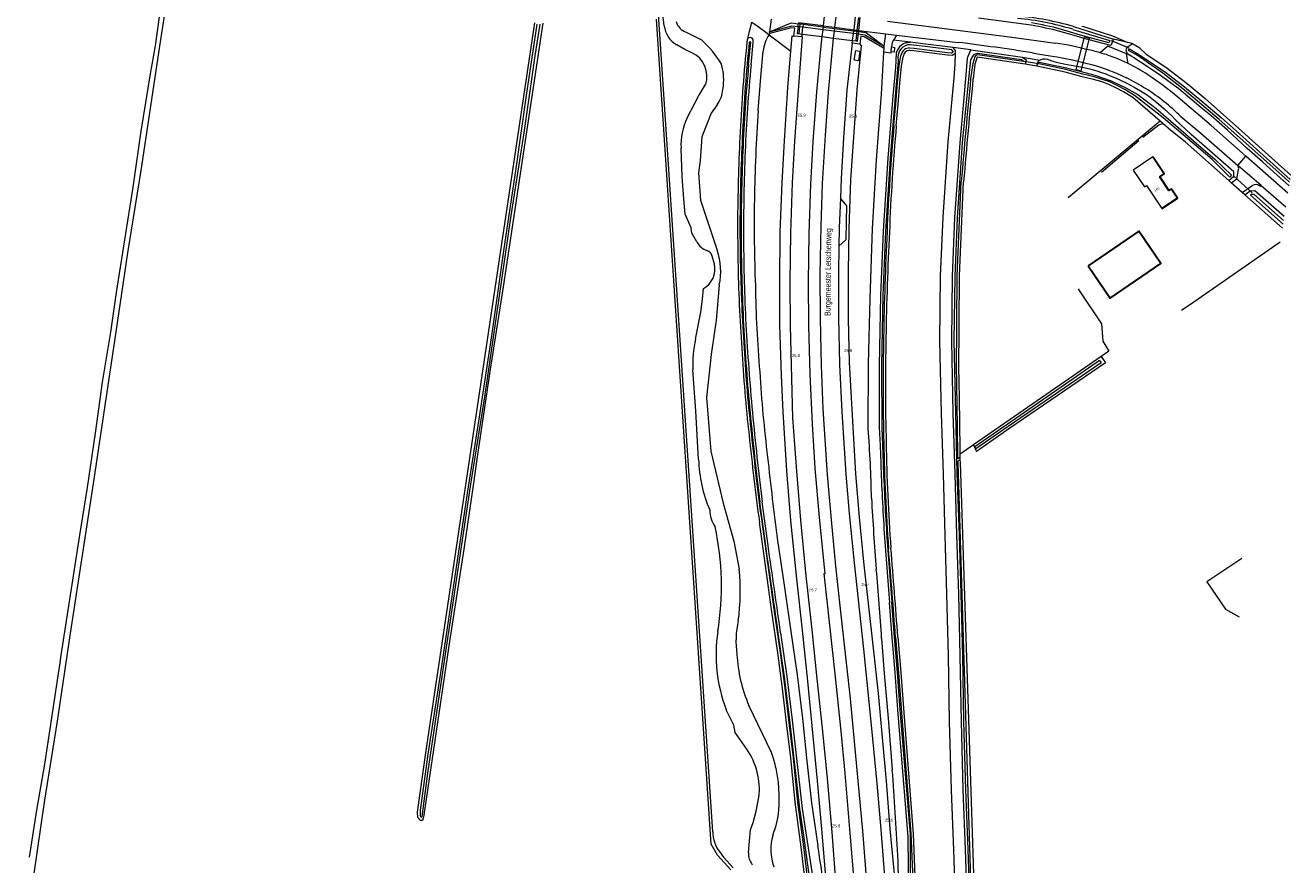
# Model space of a CAD drawing. Header units: metres. Extents: x 120324 to 133000, y 395500 to 402438.
# Tile 56 of 95: x 126024 to 126559, y 400657 to 401012. Entities that reach past the tile are written whole.
import ezdxf

# ---------------------------------------------------------------- set-up
doc = ezdxf.new("R2010")
doc.units = ezdxf.units.M
doc.linetypes.add('DGN1', pattern=[76.057638, 0, -76.057638])
doc.linetypes.add('DGN2', pattern=[101.410184, 50.705092, -50.705092])
for name, color, linetype, lineweight, true_color in [('gg-afsc-draadraster', 7, 'DGN2', 0, 0x96ff00), ('gg-afsc-faunaraster', 7, 'DGN2', 0, 0x96ff00), ('gg-afsc-lijn faunaraster', 7, 'DGN1', 0, 0x96ff00), ('gg-knt-BGT kruinlijn', 7, 'Continuous', 0, 0x787878), ('gg-knt-bronhoudergrens', 7, 'DGN2', 0, 0xffaad2), ('gg-knt-bronhoudergrens niveau 01', 7, 'DGN2', 0, 0xffaad2), ('gg-kntw-bovenkant insteek waterloop', 7, 'Continuous', 0, 0xa0a0ff), ('gg-kntw-midden sloot', 7, 'Continuous', 13, 0xa0a0ff), ('gg-kntw-waterlijn', 7, 'Continuous', 0, 0xaaebff), ('gg-kwrk-duiker nz buis', 7, 'DGN2', 0, 0x969696), ('gg-kwrk-faunavoorziening', 7, 'Continuous', 0, 0x007896), ('gg-kwrk-kunstwerk', 7, 'Continuous', 0, 0xd2d2d2), ('gg-kwrk-kunstwerk niveau 01', 7, 'Continuous', 0, 0xd2d2d2), ('gt-grn-groengrens', 7, 'Continuous', 0, 0x96c800), ('gt-grn-groengrens NZ', 7, 'DGN2', 0, 0x96c800), ('gt-grn-weggrens', 7, 'Continuous', 0, 0x787878), ('gx-grn-maaiveld', 7, 'Continuous', 0, 0xb88d57)]:
    doc.layers.add(name, color=color, linetype=linetype, lineweight=lineweight, true_color=true_color)
for name, color, linetype, lineweight in [('gg-anno-huisnummerreeks BGT', 7, 'Continuous', 13), ('gg-anno-openbare ruimte label', 7, 'Continuous', 13), ('gg-bbg-bijgebouw', 1, 'Continuous', 30), ('gg-bbg-gedigitaliseerde bebouwing', 1, 'Continuous', 0), ('gg-bbg-hoofdgebouw', 1, 'Continuous', 30), ('gg-knt-bovenkant onderkant talud', 7, 'Continuous', 0), ('gg-knt-verharding', 7, 'Continuous', 0), ('gg-knt-verharding niveau 01', 7, 'Continuous', 0), ('gg-knt-verharding nz', 7, 'DGN2', 0), ('gt-anno-nummer hm paal', 7, 'Continuous', 0), ('gt-grn-vlakafsluiter', 6, 'DGN1', 0)]:
    doc.layers.add(name, color=color, linetype=linetype, lineweight=lineweight)
doc.styles.add('StyleArial', font='arial.ttf')

msp = doc.modelspace()

# ---------------------------------------------------------------- linework, layer by layer
at = {"layer": 'gg-afsc-draadraster', "flags": 128}
for points in [[(126504.21, 400971.69), (126451.14, 400927.48), (126470.19, 400899.72), (126479.34, 400885.99), (126479.96, 400878.72), (126482.53, 400874.43), (126479.18, 400872.11)], [(126554.92, 400920.55), (126518.38, 400895.18), (126481.22, 400869.64), (126481, 400869.48)]]:
    msp.add_lwpolyline(points, dxfattribs=at)
at = {"layer": 'gg-afsc-faunaraster'}
msp.add_line((126338.84, 401008.3), (126348.05, 401001.28), dxfattribs=at)
at = {"layer": 'gg-afsc-faunaraster', "flags": 128}
msp.add_lwpolyline([(126331.46, 401013.56), (126334.2, 401011.7), (126337.97, 401008.96), (126338.84, 401008.3)], dxfattribs=at)
at = {"layer": 'gg-afsc-lijn faunaraster'}
msp.add_line((126348.05, 401001.28), (126348.89, 401000.64), dxfattribs=at)
at = {"layer": 'gg-bbg-bijgebouw', "flags": 128}
msp.add_lwpolyline([(126473.7, 400910.54), (126482.98, 400896.9), (126504.49, 400911.52), (126495.21, 400925.16), (126473.7, 400910.54)], dxfattribs=at)
at = {"layer": 'gg-bbg-gedigitaliseerde bebouwing', "flags": 128}
msp.add_lwpolyline([(126501.06, 400956.61), (126492.73, 400951.05), (126497.51, 400943.91), (126498.34, 400944.46), (126504.87, 400934.73)], dxfattribs=at)
at = {"layer": 'gg-bbg-hoofdgebouw', "flags": 128}
msp.add_lwpolyline([(126504.87, 400934.73), (126511.5, 400939.17), (126508.95, 400942.99), (126507.89, 400942.32), (126503.96, 400948.19), (126505.84, 400949.46), (126501.06, 400956.61)], dxfattribs=at)
at = {"layer": 'gg-knt-BGT kruinlijn', "flags": 128}
for points in [[(126348.05, 401001.28), (126348.58, 401007.8), (126349.31, 401007.74)], [(126364.14, 400629.68), (126363.97, 400638.73), (126361.15, 400672.18), (126359.31, 400692.63), (126355.22, 400734.81), (126352.92, 400756.35), (126350.54, 400778.09), (126348.07, 400802.84), (126346.35, 400823.8), (126344.74, 400848.82), (126344.04, 400864.09), (126343.36, 400885.63), (126343.39, 400903.35), (126343.49, 400924.82), (126344.31, 400945.83), (126345.31, 400963.43), (126346.81, 400986), (126348.05, 401001.28)], [(126377.12, 401004.23), (126377.82, 401003.62), (126375.88, 400984.91), (126373.22, 400946.95), (126372.54, 400926.19), (126372.25, 400908), (126372.27, 400888.06), (126372.75, 400869.59), (126375.33, 400822.6), (126376.93, 400804.19), (126378.8, 400785.33), (126380.68, 400767.73), (126382.82, 400748.73), (126384.9, 400729.61), (126386.62, 400711.05), (126388.39, 400692.53), (126389.93, 400672.35), (126391.92, 400650.44), (126393.65, 400623.39)]]:
    msp.add_lwpolyline(points, dxfattribs=at)
at = {"layer": 'gg-knt-bovenkant onderkant talud'}
msp.add_line((126387.33, 401000.9), (126387.41, 401002.48), dxfattribs=at)
at = {"layer": 'gg-knt-bovenkant onderkant talud', "flags": 128}
for points in [[(126334.21, 400976.27), (126335.32, 400990.3), (126336.35, 401001.29)], [(126380.68, 400841.69), (126380.83, 400869.06), (126381.53, 400896.77), (126382.54, 400926.13), (126384.17, 400955.34), (126386.33, 400983.18), (126387.33, 401000.9)], [(126342.4, 400794.31), (126345.2, 400775.44), (126348, 400755.8), (126350.64, 400737.46), (126352.89, 400719.02), (126354.82, 400701), (126356.82, 400683.44), (126359.42, 400665.19)], [(126386.41, 400752.89), (126387.51, 400738.08), (126389.14, 400719.17), (126390.91, 400697.32)]]:
    msp.add_lwpolyline(points, dxfattribs=at)
at = {"layer": 'gg-knt-bovenkant onderkant talud'}
for centre, radius, start, end in [((126351.36, 400999.92), 15.07, 146.2191, 174.7965), ((126351.28, 400999.98), 14.97, 144.1587, 146.2375), ((127037.21, 400927.72), 704.67, 176.049, 179.13256), ((126956.87, 400927.52), 624.35, 179.00261, 182.31962), ((126848.05, 400909.87), 515.07, 180.8476, 184.9207), ((126901.19, 400899.58), 567.33, 183.4255, 187.0806), ((125926.34, 400805.01), 455.83, 0.9074, 4.6155), ((127897.38, 400997.42), 1568.19, 186.14135, 187.44177), ((127425.49, 400868.4), 1044.89, 183.08198, 184.73051), ((125317.72, 400685.62), 1070.8, 3.60186, 5.17643), ((123893.6, 400515.62), 2503.91, 3.33265, 4.16144), ((125883.85, 400586.55), 482.03, 6.2945, 9.3893), ((126049.14, 400646.81), 344.44, 358.7807, 2.3915)]:
    msp.add_arc(centre, radius, start, end, dxfattribs=at)
at = {"layer": 'gg-knt-bronhoudergrens', "flags": 128}
for points in [[(126517.52, 401325.11), (126513.37, 401325.98), (126510.73, 401326.54), (126492.23, 401308.2), (126479.18, 401291.52), (126466.78, 401271.36), (126455.88, 401245.76), (126431.93, 401173.23), (126416.73, 401119.21), (126407.15, 401072.13), (126401.36, 401023.72), (126426.43, 401019.28), (126456.43, 401015.18), (126471.78, 401011.74), (126483.95, 401007.77), (126490.43, 401005.04)], [(126538.73, 400786.78), (126523.93, 400776.83), (126531.84, 400765.33), (126537.52, 400762.02)]]:
    msp.add_lwpolyline(points, dxfattribs=at)
at = {"layer": 'gg-knt-bronhoudergrens niveau 01'}
for p, q in [((126351.73, 401011.61), (126351.05, 401011.69)), ((126353.13, 401011.44), (126351.73, 401011.61)), ((126353.27, 401012.62), (126353.13, 401011.44)), ((126375.26, 401015.81), (126374.64, 401010.35)), ((126374.47, 401008.86), (126374.59, 401009.92)), ((126375.94, 401008.68), (126374.47, 401008.86)), ((126374.59, 401009.92), (126374.64, 401010.35)), ((126376.58, 401008.6), (126375.94, 401008.68))]:
    msp.add_line(p, q, dxfattribs=at)
at = {"layer": 'gg-knt-verharding'}
for p, q in [((126339.67, 401014.8), (126338.95, 401009.46)), ((126352.79, 401008.54), (126353.13, 401011.44)), ((126339.15, 401008.75), (126338.95, 401009.46)), ((126352.75, 401007.34), (126349.31, 401007.74)), ((126352.75, 401007.34), (126352.79, 401008.54)), ((126361.28, 401007.47), (126361.62, 401010.41)), ((126366.28, 401009.85), (126365.92, 401006.89)), ((126374.01, 401004.64), (126374.13, 401005.85)), ((126374.13, 401005.85), (126374.47, 401008.86)), ((126376.75, 401010.08), (126388.19, 401008.6)), ((126387.53, 401003.45), (126388.19, 401008.6)), ((126388.19, 401008.6), (126392.65, 401008.08)), ((126392.65, 401008.08), (126391.4, 401005.91)), ((126392.65, 401008.08), (126418.73, 401005.06)), ((126377.12, 401004.23), (126374.01, 401004.64)), ((126387.41, 401002.48), (126387.53, 401003.45)), ((126390.39, 401001.09), (126390.64, 401003.1)), ((126473.09, 401002.07), (126470.84, 401002.59)), ((126469.41, 400997.07), (126471.66, 400996.54)), ((126546.93, 400944.47), (126537.04, 400953.03)), ((126538.88, 400941.53), (126542.99, 400944.36)), ((126546.6, 400944.09), (126546.93, 400944.47))]:
    msp.add_line(p, q, dxfattribs=at)
at = {"layer": 'gg-knt-verharding', "flags": 128}
for points in [[(126349.31, 401007.74), (126349.71, 401011.08), (126348.48, 401011.24), (126339.15, 401008.75)], [(126388.92, 401014.04), (126441.42, 401007.21), (126459.88, 401004.7)], [(126352.75, 401007.34), (126351.1, 400984.68), (126349.56, 400963.25), (126348.6, 400945.59), (126347.92, 400924.43), (126347.65, 400903.42), (126347.7, 400885.14), (126348.76, 400846.27), (126350.38, 400823.71), (126352.04, 400803.01), (126354.42, 400779.35), (126356.89, 400756.53), (126359.08, 400735.77), (126361.23, 400714.9), (126363.33, 400693.62), (126365.3, 400670.9), (126366.96, 400650.11), (126368.79, 400630.71), (126369.66, 400619.52)], [(126376.1, 400631.14), (126374.67, 400652.06), (126373.14, 400670.6), (126370.94, 400695.92), (126369.12, 400715.08), (126366.74, 400738), (126362.18, 400780.39), (126362.54, 400780.44), (126362.28, 400783.12), (126360.17, 400804.01), (126358.36, 400824.99), (126357.15, 400843.61), (126356.13, 400864.71), (126355.6, 400885.26), (126355.5, 400903.61), (126355.76, 400924.16), (126356.49, 400945.08), (126357.43, 400963.1), (126358.99, 400984.19), (126360.66, 401002.12), (126361.28, 401007.47)], [(126365.92, 401006.89), (126363.77, 400983.95), (126362.47, 400965.6), (126361.3, 400945.29), (126360.66, 400927.36), (126360.29, 400906.97), (126360.35, 400888.23), (126360.85, 400868.33), (126361.58, 400850.04), (126363.4, 400822.13), (126365.05, 400803.1), (126366.96, 400783.52), (126368.92, 400765.37), (126370.86, 400747.69), (126373.04, 400727.44), (126374.84, 400709.37), (126378.25, 400671.58), (126380.27, 400646.32), (126381.57, 400631.88)], [(126387.41, 401002.48), (126379.09, 401007.44), (126377.56, 401007.65), (126377.12, 401004.23)], [(126391.4, 401005.91), (126390.88, 401005.02), (126390.64, 401003.1)], [(126374.01, 401004.64), (126371.69, 400984.77), (126370.27, 400964.73), (126369.28, 400947.43), (126368.98, 400939.11)], [(126375.49, 401001.55), (126377.17, 401001.32), (126376.59, 400997.26), (126374.85, 400997.49), (126375.49, 401001.55)], [(126390.39, 401001.09), (126390.31, 401000.43), (126387.33, 401000.9)], [(126390.64, 401003.1), (126391.91, 401002.9), (126391.68, 401000.92), (126390.39, 401001.09)], [(126450.21, 401000.65), (126453.13, 401000), (126461.31, 400998.73), (126464.2, 400998.2), (126467.09, 400997.61), (126469.41, 400997.07)], [(126470.84, 401002.59), (126465.39, 401003.84), (126459.88, 401004.7)], [(126490.67, 400996.06), (126489.94, 401000.26), (126482.09, 401003.48), (126478.86, 401000.63)], [(126471.66, 400996.54), (126475.68, 400995.53), (126478.51, 400994.71), (126481.29, 400993.73), (126485.65, 400991.95), (126489.94, 400989.98)], [(126540.38, 400956.91), (126525.7, 400969.87), (126511.62, 400981.87)], [(126512.93, 400973.67), (126521.35, 400966.59), (126537.04, 400953.03)], [(126558.16, 400941.22), (126540.38, 400956.91)], [(126534.25, 400945.66), (126536.54, 400947.35), (126537.32, 400951.22)], [(126546.93, 400944.47), (126557.27, 400935.54)], [(126368.36, 400918.8), (126371.38, 400921.68), (126371.54, 400929.28), (126371.75, 400935.89), (126368.98, 400939.11)], [(126368.98, 400939.11), (126368.51, 400926.53), (126368.36, 400918.8)], [(126368.36, 400918.8), (126368.14, 400907.58), (126368.23, 400888.46), (126368.66, 400868.8), (126369.52, 400848.75), (126371.25, 400822.45), (126372.72, 400805.83), (126374.76, 400784.86), (126378.68, 400748.35), (126380.74, 400728.94), (126382.61, 400710.4), (126384.34, 400691.61), (126386.08, 400672.04), (126387.97, 400648.55), (126389.28, 400630.56), (126389.92, 400620.85)]]:
    msp.add_lwpolyline(points, dxfattribs=at)
at = {"layer": 'gg-knt-verharding'}
for centre, radius, start, end in [((126264.37, 399788.42), 1226.39, 81.28397, 82.76931), ((126457.22, 400926.05), 77.66, 73.8246, 78.2105), ((126458.29, 400930.13), 73.45, 68.1675, 73.7395), ((126458.47, 400930.32), 73.2, 63.9053, 68.2412), ((126458.53, 400930.44), 73.07, 56.3898, 63.9083), ((126454.47, 400916.44), 81.65, 57.6265, 64.2489), ((126435.62, 400893.05), 116.89, 49.4472, 57.1808), ((126450.91, 400910.84), 88.29, 51.4968, 57.6227), ((126450.71, 400910.65), 88.56, 45.3624, 51.4693), ((126534.75, 400951.75), 2.62, 348.558, 29.3775), ((126544.64, 400942.12), 2.78, 45.2454, 126.3416)]:
    msp.add_arc(centre, radius, start, end, dxfattribs=at)
at = {"layer": 'gg-knt-verharding niveau 01'}
for p, q in [((126361.81, 401012.01), (126362.44, 401017.45)), ((126367.16, 401016.85), (126366.47, 401011.41)), ((126361.62, 401010.41), (126353.13, 401011.44)), ((126361.62, 401010.41), (126361.75, 401011.54)), ((126361.75, 401011.54), (126361.81, 401012.01)), ((126366.41, 401010.95), (126366.28, 401009.85)), ((126366.47, 401011.41), (126366.41, 401010.95)), ((126366.28, 401009.85), (126361.62, 401010.41)), ((126374.47, 401008.86), (126366.28, 401009.85))]:
    msp.add_line(p, q, dxfattribs=at)
at = {"layer": 'gg-knt-verharding nz'}
for p, q in [((126361.81, 401012.01), (126351.24, 401013.34)), ((126361.81, 401012.01), (126366.47, 401011.41)), ((126366.47, 401011.41), (126376.75, 401010.08))]:
    msp.add_line(p, q, dxfattribs=at)
at = {"layer": 'gg-kntw-bovenkant insteek waterloop'}
for p, q in [((126449.64, 401012.27), (126427.36, 401015.32)), ((126467.5, 401011.73), (126484.44, 401006.47)), ((126303.75, 401009.33), (126310.23, 401006.05)), ((126474.14, 401006.16), (126471.91, 401006.74)), ((126331.18, 400995.54), (126332.06, 401005.03)), ((126404.96, 401004.26), (126398.61, 401005.07)), ((126416.59, 401002.84), (126404.96, 401004.26)), ((126423.06, 400999.24), (126424.16, 401001.94)), ((126424.16, 401001.94), (126445.97, 400998.72)), ((126314.37, 400665.83), (126292.24, 401000)), ((126447.11, 400995.78), (126426.76, 400998.76)), ((126468.89, 400995.04), (126471.17, 400994.62)), ((126505.3, 400970.75), (126504.21, 400971.69)), ((126514.75, 400963.04), (126533.13, 400946.65)), ((126555.84, 400926.41), (126540.03, 400940.5)), ((126325.51, 400930.8), (126325.64, 400912.5)), ((126479.18, 400872.11), (126481, 400869.48)), ((126425.31, 400834.75), (126419.61, 400830.8)), ((126425.31, 400834.75), (126426.46, 400832.03)), ((126419.64, 400829.6), (126419.61, 400830.8)), ((126419.66, 400828.52), (126419.64, 400829.6)), ((126419.68, 400827.32), (126419.66, 400828.52)), ((126338.38, 400792.19), (126335.93, 400810.73)), ((126339.79, 400704.6), (126330.28, 400724.57))]:
    msp.add_line(p, q, dxfattribs=at)
at = {"layer": 'gg-kntw-bovenkant insteek waterloop', "flags": 128}
for points in [[(126471.91, 401006.74), (126470.21, 401007.2), (126461.82, 401009.71)], [(126484.44, 401006.47), (126483.31, 401003.73), (126474.14, 401006.16)], [(126392.62, 401000.8), (126392.35, 400997.21), (126392.23, 400994.41), (126391.11, 400982.44), (126388.99, 400956.08), (126387.08, 400925.16), (126385.94, 400898.03), (126385.35, 400868.2), (126385.43, 400842.11), (126385.72, 400834.58), (126386.04, 400827.05)], [(126398.19, 401001.71), (126400.08, 401001.62), (126404.31, 401001)], [(126404.31, 401001), (126414.23, 400999.71), (126416.19, 400999.62), (126417.69, 401000.42)], [(126417.69, 401000.42), (126417.7, 401001.63), (126416.59, 401002.84)], [(126490.47, 401000), (126490.01, 401000.73), (126489.77, 401001.7), (126489.89, 401002.34), (126490.44, 401003.19), (126490.74, 401003.45), (126492.01, 401004.2), (126492.16, 401004.63)], [(126490.74, 401001.67), (126491.18, 401002.33), (126496.24, 400999.28), (126501.06, 400996), (126506.49, 400992.47), (126514.39, 400986.21), (126521.78, 400980.11), (126529.9, 400973.27), (126536.23, 400967.58), (126546.3, 400958.66), (126559.07, 400947.07)], [(126498.25, 401000), (126495.56, 401002.58), (126492.16, 401004.63)], [(126392.62, 400969.79), (126393.37, 400978.79), (126394.1, 400987.81), (126394.79, 400994.92), (126395.5, 400998.99)], [(126424.73, 400568.68), (126424.2, 400585.52), (126423.52, 400612.3), (126422.78, 400637.98), (126421.87, 400663.72), (126420.9, 400688.88), (126420.15, 400717.83), (126419.61, 400745.61), (126419, 400771.7), (126418.24, 400796.72), (126417.52, 400822.55), (126416.67, 400848.27), (126416.06, 400878.66), (126416.35, 400906.02), (126417.36, 400930.88), (126419.55, 400962.62), (126422.05, 400989.58), (126422.73, 400998.42), (126423.06, 400999.24)], [(126426.76, 400998.76), (126425.88, 400995.83), (126425.04, 400989.56)], [(126445.97, 400998.72), (126447.58, 400997.63), (126447.11, 400995.78)], [(126452.09, 400995.02), (126452.76, 400997.28), (126453.28, 400997.54)], [(126504.21, 400971.69), (126492.63, 400981.7), (126488.72, 400984.11), (126485.74, 400985.68), (126482.43, 400987.25), (126479.67, 400988.32), (126475.96, 400989.34), (126471.21, 400990.47), (126463.97, 400992.51), (126452.09, 400995.02)], [(126453.28, 400997.54), (126453.79, 400997.79), (126454.76, 400998.04), (126455.38, 400998.06), (126456.36, 400997.9), (126459.23, 400996.94), (126460.2, 400996.66), (126462.15, 400996.19), (126464.11, 400995.82), (126468.89, 400995.04)], [(126558.65, 400944.36), (126552.29, 400950.13), (126547.38, 400954.55), (126540.96, 400960.13), (126532.61, 400967.92), (126525.55, 400974.11), (126521.43, 400977.53), (126516.77, 400981.43), (126511.99, 400985.33), (126509.13, 400987.51), (126506.85, 400989.19), (126503.3, 400991.67), (126500.12, 400993.81), (126497.45, 400995.65), (126493.92, 400997.91), (126493.11, 400998.5), (126492.24, 400999.03), (126490.47, 401000)], [(126498.25, 401000), (126506.61, 400994.57), (126515.64, 400987.6), (126523.13, 400981.24), (126530.89, 400974.39), (126537.22, 400968.7), (126547.3, 400959.78), (126559.35, 400948.84)], [(126471.17, 400994.62), (126474.5, 400993.85), (126477.46, 400993), (126479.35, 400992.37), (126481.23, 400991.68), (126483.09, 400990.94), (126485.59, 400989.88), (126487.41, 400989.05), (126490.11, 400987.74), (126493.24, 400986.1), (126495.84, 400984.6), (126498.37, 400982.98), (126500, 400981.82), (126502.09, 400980.19), (126503.62, 400978.89), (126505.86, 400976.89), (126509.18, 400973.77), (126510.51, 400972.46), (126517.29, 400966.13)], [(126316.83, 400978.59), (126314.31, 400975.11), (126310.34, 400965.07), (126309.66, 400955.14), (126309, 400949.88), (126309.76, 400938.28), (126316.88, 400917.17)], [(126514.75, 400963.04), (126508.66, 400967.82), (126505.3, 400970.75)], [(126533.13, 400946.65), (126535.28, 400948.49), (126535.34, 400950.25), (126517.29, 400966.13)], [(126419.1, 400865.54), (126419.31, 400906.34), (126421.07, 400946.04)], [(126540.03, 400940.5), (126542.28, 400942.29), (126544.24, 400942.41), (126556.64, 400931.5)], [(126317.78, 400902.38), (126316.5, 400887.52), (126314.31, 400873), (126312.39, 400854.78), (126314.15, 400832.1), (126319.36, 400810.11), (126323.93, 400794.09), (126326.16, 400782.19)], [(126479.18, 400872.11), (126463.54, 400861.26), (126425.31, 400834.75)], [(126481, 400869.48), (126440.54, 400841.79), (126426.46, 400832.03)], [(126428.03, 400565.07), (126427.45, 400584.57), (126426.34, 400622.87), (126419.68, 400827.32)], [(126356.14, 400634.99), (126354.6, 400645.74), (126352.39, 400664.63), (126349.88, 400683.61), (126348.07, 400702.36), (126346.24, 400717.24), (126344.48, 400731.77), (126342.51, 400746.77), (126339.84, 400765.16), (126337.3, 400783.8), (126334.73, 400802.06)], [(126397.69, 400669), (126393.26, 400722.72), (126392.09, 400738.46), (126390.88, 400753.3), (126389.69, 400768.14)], [(126343.66, 400755.3), (126346.3, 400736.77), (126348.58, 400718.29), (126352.87, 400680.99), (126354.31, 400670.75), (126356.94, 400654.15), (126359.3, 400636.52)], [(126393.28, 400753.45), (126394.54, 400738.49), (126395.7, 400723.44), (126399.77, 400670.28)], [(126399.82, 400632.81), (126398.86, 400633.03), (126398.06, 400633.86), (126397.71, 400635.65), (126397.72, 400656.11), (126397.69, 400669)], [(126399.77, 400670.28), (126401.14, 400634.58), (126400.7, 400633.42), (126399.82, 400632.81)], [(126322.69, 400655.04), (126317.04, 400661.26), (126314.37, 400665.83)]]:
    msp.add_lwpolyline(points, dxfattribs=at)
at = {"layer": 'gg-kntw-bovenkant insteek waterloop'}
for centre, radius, start, end in [((126433.33, 400895.52), 121.13, 73.6166, 84.9279), ((126306.53, 401016.24), 7.46, 199.0086, 248.0451), ((126425.29, 400865.97), 148.31, 75.7421, 80.5531), ((126279.97, 400972.37), 45.28, 31.2493, 48.0615), ((126332.58, 401005.04), 3.14, 148.8771, 175.4095), ((126330.84, 401005.82), 1.27, 47.9273, 138.4359), ((126330.24, 401005.55), 1.89, 344.1348, 40.1945), ((127074.72, 400930.46), 749.02, 174.26609, 177.18843), ((126398.51, 400998.86), 6.2, 146.2849, 161.7805), ((126398.52, 400998.86), 6.21, 107.4201, 146.3252), ((126398.37, 400998.84), 2.88, 93.6291, 176.922), ((126398.53, 400998.87), 6.2, 89.213, 107.4509), ((126295.75, 400989.15), 23.89, 350.4217, 16.3068), ((126995.91, 400932.36), 667.72, 174.5701, 177.72078), ((129793.03, 400660.58), 3384.03, 174.42118, 175.161), ((126305.69, 400986.54), 13.69, 324.4648, 354.2554), ((127272.59, 400890.08), 883.58, 174.82428, 177.74603), ((127197.92, 400922.94), 872.44, 177.09203, 179.48364), ((127145.91, 400925.09), 817.89, 177.63005, 180.22983), ((127165.17, 400926.48), 837.16, 180.31958, 182.79378), ((127708.17, 400859.26), 1320.11, 177.15292, 179.09284), ((126290.46, 400908.14), 27.92, 348.077, 18.8688), ((127037.13, 400926.29), 711.62, 181.10975, 184.09018), ((127373.07, 400944.55), 1045.72, 183.22733, 185.2683), ((127305.81, 400859.76), 917.8, 178.72632, 181.49823), ((126904.43, 400905.32), 577.88, 182.95541, 186.59211), ((123273.49, 400801.45), 3146.26, 0.53454, 1.16729), ((127476.65, 400955.59), 1149.88, 185.34236, 187.23719), ((127426.86, 400949.7), 1102.06, 185.76563, 187.69887), ((127174.59, 400848.38), 786.37, 180.91964, 184.18253), ((127497.58, 400867.75), 1112.29, 182.09669, 183.62194), ((128683.35, 400952.69), 2301.08, 183.86753, 184.60008), ((123025.5, 400298.76), 3349.42, 7.83419, 8.47168), ((123144.08, 400515.66), 3257.89, 4.18564, 4.84863), ((126232.68, 400772.82), 93.95, 352.3889, 5.7256), ((126364.78, 400751.57), 39.96, 167.2625, 187.7755), ((126388.99, 400749.82), 63.91, 183.2866, 203.2734), ((126287.93, 400685.72), 55.19, 358.523, 20.0033), ((126305.63, 400683.68), 37.48, 337.967, 0.9427), ((126362.24, 400663.65), 22.67, 164.717, 198.8017)]:
    msp.add_arc(centre, radius, start, end, dxfattribs=at)
at = {"layer": 'gg-kntw-midden sloot'}
msp.add_line((126479.35, 400950.19), (126495.21, 400963.5), dxfattribs=at)
at = {"layer": 'gg-kntw-midden sloot', "flags": 128}
msp.add_lwpolyline([(126496.87, 400964.95), (126503.63, 400970.1), (126505.3, 400970.75)], dxfattribs=at)
at = {"layer": 'gg-kntw-waterlijn'}
for p, q in [((126293.24, 401000.07), (126292.13, 401016.83)), ((126294.46, 401012.09), (126293.9, 401017.03)), ((126467.21, 401010.56), (126482.84, 401005.9)), ((126315.02, 400671.09), (126293.24, 401000.07)), ((126326.51, 400930.79), (126326.64, 400912.51)), ((126315.69, 400911.29), (126314.82, 400914.57)), ((126418.66, 400828.92), (126418.61, 400830.79)), ((126419.64, 400829.6), (126418.66, 400828.92)), ((126419.66, 400828.52), (126418.69, 400827.85)), ((126337.39, 400792.06), (126334.94, 400810.61))]:
    msp.add_line(p, q, dxfattribs=at)
at = {"layer": 'gg-kntw-waterlijn', "flags": 128}
for points in [[(126482.84, 401005.9), (126482.53, 401004.86), (126470.48, 401008.16), (126462.07, 401010.68)], [(126306.23, 401000.67), (126303.19, 401002.05), (126299.81, 401004.05)], [(126330.19, 400995.63), (126331.06, 401005.12), (126330.44, 401005.19)], [(126398.18, 401002.71), (126400.18, 401002.62), (126404.44, 401001.99), (126414.31, 401000.71), (126415.96, 401000.63), (126416.7, 401001.02), (126416.7, 401001.24), (126416.1, 401001.89), (126404.84, 401003.27), (126398.55, 401004.07)], [(126424.91, 400999), (126425.62, 401000.08), (126427, 401000.51), (126445.59, 400997.77), (126446.44, 400997.19), (126446.37, 400996.9)], [(126558.9, 400945.96), (126556.96, 400947.63), (126540.45, 400962.34), (126529.14, 400972.41), (126514.49, 400984.78), (126505.33, 400992.02), (126499.28, 400996.24), (126494.81, 400999.29), (126490.74, 401001.67)], [(126393.31, 400998.92), (126393.35, 400997.16), (126392.11, 400982.36), (126389.99, 400956.01), (126388.08, 400925.11), (126386.94, 400898), (126386.35, 400868.19), (126386.43, 400842.13), (126386.72, 400834.62), (126387.04, 400827.09)], [(126391.62, 400969.87), (126392.37, 400978.88), (126393.1, 400987.9), (126393.8, 400995.05), (126394.55, 400999.47)], [(126425.77, 400566.6), (126425.54, 400577.13), (126425.28, 400585.55), (126424.6, 400612.33), (126423.86, 400638.02), (126422.95, 400663.77), (126421.98, 400688.91), (126421.23, 400717.85), (126420.69, 400745.63), (126420.08, 400771.73), (126419.32, 400796.76), (126418.35, 400822.79), (126417.75, 400848.3), (126417.14, 400878.67), (126417.43, 400905.99), (126418.44, 400930.82), (126420.63, 400962.54), (126423.32, 400989.48), (126424.1, 400997.6), (126424.91, 400999)], [(126425.76, 400998.89), (126424.9, 400996.04), (126424.04, 400989.66)], [(126446.37, 400996.9), (126426.91, 400999.75), (126426.24, 400999.51), (126425.76, 400998.89)], [(126533.68, 400948.03), (126526.22, 400955.45), (126505.41, 400973.07), (126493.31, 400982.63), (126489.28, 400985.1), (126486.25, 400986.7), (126482.88, 400988.29), (126476.25, 400990.44), (126471.5, 400991.58), (126464.24, 400993.62), (126452.88, 400996.01), (126453.07, 400996.63), (126464.57, 400994.33), (126468.53, 400993.29), (126470.73, 400992.71), (126476.55, 400991.22), (126483.48, 400988.78), (126489.59, 400985.87), (126494.73, 400983.02), (126502.45, 400977.09), (126511.75, 400969.1), (126519.41, 400962.37), (126527.32, 400955.69), (126534.36, 400948.92), (126533.68, 400948.03)], [(126304.19, 400973.06), (126309.05, 400982.31), (126312.01, 400987.19)], [(126308.32, 400920.64), (126306.14, 400924.31), (126305.87, 400926.56), (126303.29, 400932.35), (126302.79, 400938.83), (126302.04, 400948.37), (126301.6, 400960.29)], [(126418.1, 400865.53), (126418.31, 400906.37), (126420.07, 400946.11)], [(126542.31, 400940.36), (126542.85, 400940.8), (126543.71, 400940.86), (126556.36, 400929.72)], [(126542.31, 400940.36), (126556.12, 400928.19)], [(126307.73, 400879.57), (126309.96, 400890.89), (126310.63, 400896.36), (126311.04, 400900.93)], [(126309.03, 400828.66), (126307.91, 400849.17), (126306.62, 400866.48)], [(126478.54, 400870.44), (126464.11, 400860.43), (126425.87, 400833.92), (126426.26, 400833.1)], [(126478.54, 400870.44), (126479.21, 400869.47), (126439.97, 400842.61), (126426.26, 400833.1)], [(126426.68, 400565.98), (126426.13, 400584.53), (126425.02, 400622.83), (126418.7, 400827.29), (126418.69, 400827.85)], [(126335.72, 400802.19), (126338.29, 400783.94), (126340.83, 400765.3), (126343.5, 400746.91), (126345.47, 400731.9), (126347.23, 400717.36), (126349.06, 400702.47), (126350.88, 400683.72), (126353.38, 400664.76), (126355.6, 400645.87), (126356.75, 400637.81), (126357.42, 400639.34), (126355.62, 400654.01), (126353.32, 400670.6), (126351.88, 400680.87), (126347.59, 400718.17), (126345.31, 400736.64), (126342.67, 400755.17)], [(126398.61, 400669.96), (126394.26, 400722.8), (126393.08, 400738.54), (126391.87, 400753.38), (126390.68, 400768.22)], [(126392.29, 400753.38), (126393.54, 400738.41), (126394.71, 400723.37), (126398.76, 400670.41)], [(126329.39, 400706.03), (126324.52, 400713.19), (126323.96, 400716.26), (126320.73, 400722.78)], [(126330.1, 400662.4), (126330.96, 400671.94), (126332.03, 400675.01), (126333.34, 400679.85), (126334.51, 400685.71)], [(126398.76, 400670.41), (126400.29, 400634.9), (126399.96, 400633.99), (126399.64, 400633.78), (126399.32, 400633.85), (126398.9, 400634.29), (126398.61, 400635.73), (126398.61, 400669.96)], [(126317.84, 400662.77), (126319.57, 400660.46), (126323.63, 400655.87)]]:
    msp.add_lwpolyline(points, dxfattribs=at)
at = {"layer": 'gg-kntw-waterlijn'}
for centre, radius, start, end in [((126305.01, 401013.31), 10.62, 186.6013, 240.6701), ((126432.2, 400895.19), 120.57, 73.1221, 84.4293), ((126425.22, 400865.65), 149.63, 75.7468, 80.5581), ((126301.45, 400990.64), 11.11, 341.9315, 64.5251), ((127073.91, 400930.53), 747.21, 174.26494, 177.1906), ((126398.53, 400998.86), 5.21, 140.6791, 179.2979), ((126398.53, 400998.86), 5.21, 89.7402, 140.6566), ((126398.37, 400998.84), 3.88, 126.1263, 170.6408), ((126398.37, 400998.83), 3.88, 92.7822, 126.0922), ((126995.48, 400932.39), 668.29, 174.57, 177.72244), ((129771.35, 400662.55), 3363.25, 174.41862, 175.16358), ((126326.98, 400961.8), 25.42, 153.7094, 183.3912), ((127273.32, 400890.05), 885.31, 174.82679, 177.74569), ((127198.65, 400922.91), 872.17, 177.09265, 179.48223), ((127144.91, 400925.1), 817.89, 177.62823, 180.2311), ((126314.85, 400923.9), 7.3, 206.4998, 251.175), ((127164.52, 400926.46), 837.51, 180.3182, 182.79445), ((127706.08, 400859.32), 1319.01, 177.1513, 179.09383), ((126311.54, 400913.74), 3.39, 14.1847, 73.5431), ((126306.67, 400909.11), 9.27, 298.1069, 13.5817), ((127037.14, 400926.28), 710.63, 181.11012, 184.08952), ((127376, 400944.76), 1049.66, 183.22968, 185.26535), ((126359, 400868.65), 52.42, 167.9781, 182.367), ((127306.55, 400859.76), 919.54, 178.72752, 181.49682), ((126905.52, 400905.42), 577.97, 182.95738, 186.58912), ((123277.89, 400801.5), 3140.86, 0.53436, 1.168), ((127477.72, 400955.72), 1151.95, 185.34359, 187.23671), ((127428.77, 400949.94), 1102.99, 185.76731, 187.69793), ((127174.07, 400848.37), 786.85, 180.92007, 184.18441), ((126366.83, 400830.16), 57.82, 181.4903, 203.317), ((127500.11, 400867.88), 1113.82, 182.09837, 183.62044), ((126325.45, 400807.07), 11.72, 179.0106, 216.1653), ((126201.52, 400775.04), 117.19, 350.5559, 12.3763), ((128693.46, 400953.45), 2310.22, 183.86969, 184.59893), ((123019.08, 400297.91), 3354.9, 7.83357, 8.47011), ((123138.39, 400515.22), 3262.6, 4.18612, 4.84816), ((126381.4, 400746.12), 65.01, 171.4229, 201.0351), ((126305.3, 400689.15), 29.41, 353.2989, 35.0217), ((126328.41, 400670.99), 13.39, 179.5835, 217.8522), ((126337.52, 400661.88), 7.44, 176.0126, 218.9815)]:
    msp.add_arc(centre, radius, start, end, dxfattribs=at)
at = {"layer": 'gg-kwrk-duiker nz buis'}
for p, q in [((126491.03, 401002.53), (126483.53, 401005.65)), ((126446.67, 400997.03), (126452.75, 400996.08)), ((126543.03, 400941.47), (126535.28, 400948.49))]:
    msp.add_line(p, q, dxfattribs=at)
at = {"layer": 'gg-kwrk-faunavoorziening', "flags": 128}
msp.add_lwpolyline([(126472.04, 401007.23), (126468.5, 400993.52), (126470.74, 400992.96), (126474.28, 401006.68), (126472.04, 401007.23)], dxfattribs=at)
at = {"layer": 'gg-kwrk-kunstwerk'}
for p, q in [((126361.75, 401011.54), (126351.18, 401012.88)), ((126351.73, 401011.61), (126351.4, 401008.74)), ((126361.75, 401011.54), (126366.41, 401010.95)), ((126366.41, 401010.95), (126376.7, 401009.65)), ((126351.4, 401008.74), (126352.79, 401008.54)), ((126352.79, 401008.54), (126361.28, 401007.47)), ((126361.28, 401007.47), (126365.92, 401006.89)), ((126365.92, 401006.89), (126374.13, 401005.85)), ((126374.13, 401005.85), (126375.6, 401005.68)), ((126375.6, 401005.68), (126375.94, 401008.68))]:
    msp.add_line(p, q, dxfattribs=at)
at = {"layer": 'gg-kwrk-kunstwerk', "flags": 128}
for points in [[(126338.95, 401009.46), (126347.9, 401013.18), (126348.29, 401013.25), (126351.18, 401012.88)], [(126338.95, 401009.46), (126348.06, 401011.94), (126348.45, 401012.01), (126351.05, 401011.69)], [(126351.05, 401011.69), (126350.72, 401008.83), (126351.4, 401008.74)], [(126375.6, 401005.68), (126376.23, 401005.6), (126376.58, 401008.6)], [(126376.58, 401008.6), (126379.25, 401008.28), (126379.63, 401008.13), (126387.53, 401003.45)], [(126376.7, 401009.65), (126379.68, 401009.27), (126380.03, 401009.13), (126387.53, 401003.45)]]:
    msp.add_lwpolyline(points, dxfattribs=at)
at = {"layer": 'gg-kwrk-kunstwerk niveau 01'}
for p, q in [((126351.05, 401011.69), (126351.18, 401012.88)), ((126351.86, 401012.8), (126351.73, 401011.61)), ((126376.11, 401010.16), (126376.73, 401015.62)), ((126376.75, 401010.08), (126377.39, 401015.53)), ((126375.94, 401008.68), (126376.06, 401009.73)), ((126376.06, 401009.73), (126376.11, 401010.16)), ((126376.58, 401008.6), (126376.7, 401009.65)), ((126376.7, 401009.65), (126376.75, 401010.08))]:
    msp.add_line(p, q, dxfattribs=at)
at = {"layer": 'gt-grn-groengrens'}
for p, q in [((126329.89, 401006.67), (126331.46, 401013.56)), ((126490.43, 401005.04), (126484.44, 401006.47)), ((126424.16, 401001.94), (126416.59, 401002.84)), ((126417.51, 400995.82), (126417.69, 401000.42)), ((126492.16, 401004.63), (126490.43, 401005.04)), ((126452.09, 400995.02), (126447.11, 400995.78)), ((126534.25, 400945.66), (126533.13, 400946.65)), ((126540.03, 400940.5), (126538.88, 400941.53))]:
    msp.add_line(p, q, dxfattribs=at)
at = {"layer": 'gt-grn-groengrens', "flags": 128}
msp.add_lwpolyline([(126419.61, 400572.49), (126419.2, 400585.38), (126418.52, 400612.16), (126417.79, 400637.83), (126416.87, 400663.54), (126415.9, 400688.72), (126415.15, 400717.71), (126414.62, 400745.5), (126414, 400771.57), (126413.24, 400796.58), (126412.52, 400822.4), (126411.67, 400848.14), (126411.06, 400878.64), (126411.35, 400906.15), (126412.37, 400931.15), (126414.57, 400963.03), (126417.07, 400990), (126417.51, 400995.82)], dxfattribs=at)
at = {"layer": 'gt-grn-groengrens NZ'}
for p, q in [((126398.61, 401005.07), (126391.4, 401005.91)), ((126445.97, 400998.72), (126453.28, 400997.54))]:
    msp.add_line(p, q, dxfattribs=at)
at = {"layer": 'gt-grn-vlakafsluiter'}
msp.add_line((126316.5, 400650.91), (126314.37, 400665.83), dxfattribs=at)
at = {"layer": 'gt-grn-weggrens'}
for p, q in [((126537.04, 400953.03), (126540.38, 400956.91)), ((126538.88, 400941.53), (126534.25, 400945.66))]:
    msp.add_line(p, q, dxfattribs=at)
at = {"layer": 'gx-grn-maaiveld'}
msp.add_line((126292.24, 401000), (126291.26, 401014.9), dxfattribs=at)
at = {"layer": 'gx-grn-maaiveld', "flags": 128}
for points in [[(126024.36, 400628.81), (126027.96, 400652.45), (126032.43, 400683.59), (126037.97, 400717.97), (126043.34, 400754.21), (126053.44, 400820.27), (126062.82, 400882.54), (126067.65, 400916.05), (126073.28, 400950.88), (126081.21, 401003.45), (126087.11, 401041.8), (126087.17, 401042.19)], [(126084.64, 401042.71), (126079.25, 401003.54), (126077.18, 400991.71), (126073.19, 400967.43), (126069.81, 400943.86), (126062.81, 400899.27), (126060.35, 400882.47), (126056.82, 400861.27), (126053.89, 400839.81), (126050.52, 400816.76), (126047.25, 400796.53), (126039.43, 400745.87), (126038.78, 400741.58), (126038.52, 400739.9), (126032.42, 400699.69), (126029.16, 400680.26), (126026.06, 400660.41)], [(126243.13, 401013.14), (126226.33, 400901.7), (126220.73, 400865.82), (126215.46, 400829.75), (126213.69, 400817.65), (126209.74, 400790.66), (126203.79, 400752.67), (126192.88, 400678.36), (126192.84, 400678.02), (126192.61, 400676.82), (126192.28, 400675.88), (126191.43, 400675.93), (126190.32, 400677.16), (126190.24, 400679.41), (126193.64, 400704.52), (126239.84, 401013.3)], [(126226.6, 400916.91), (126221.55, 400881.93), (126216.07, 400845.66), (126211.12, 400814.36), (126199.87, 400738.41), (126194.56, 400703.95), (126191.34, 400680.06), (126191.25, 400678.01), (126191.48, 400677.48), (126191.87, 400677.34), (126192.2, 400677.62), (126194.61, 400695.9), (126201.61, 400743.37), (126212.76, 400818.12), (126218.59, 400855.15), (126229.67, 400930.84), (126235.24, 400966.85), (126239.94, 400999.35), (126241.97, 401012.69)], [(126240.69, 401012.78), (126236.26, 400983.62), (126231.74, 400951.63), (126226.6, 400916.91)]]:
    msp.add_lwpolyline(points, dxfattribs=at)

# ---------------------------------------------------------------- texts
at = {"layer": 'gg-anno-huisnummerreeks BGT', "insert": (126503.06, 400942.34), "char_height": 1, "attachment_point": 8, "rotation": 33.8, "line_spacing_factor": 0.8, "style": 'StyleArial'}
msp.add_mtext('{\\C256;190}', dxfattribs=at)
at = {"layer": 'gg-anno-openbare ruimte label', "insert": (126365.73, 400907.86), "char_height": 2.5, "attachment_point": 8, "rotation": 89.4, "line_spacing_factor": 0.8, "style": 'StyleArial'}
msp.add_mtext('{\\W0.68;\\C256;Burgemeester Letschertweg}', dxfattribs=at)
at = {"layer": 'gt-anno-nummer hm paal', "char_height": 1.25, "attachment_point": 7, "line_spacing_factor": 0.8, "style": 'StyleArial'}
for s, insert in [('{\\C256;25.9}', (126350.88, 400973.61)), ('{\\C256;25.9}', (126372.67, 400973.17)), ('{\\C256;25.8}', (126348.46, 400871.91)), ('{\\C256;25.8}', (126370.49, 400874.07)), ('{\\C256;25.7}', (126377.75, 400775.02)), ('{\\C256;25.7}', (126355.66, 400772.75)), ('{\\C256;25.6}', (126365.47, 400673.02)), ('{\\C256;25.6}', (126387.76, 400675.43))]:
    msp.add_mtext(s, dxfattribs=dict(at, insert=insert))

doc.saveas('drawing.dxf')
